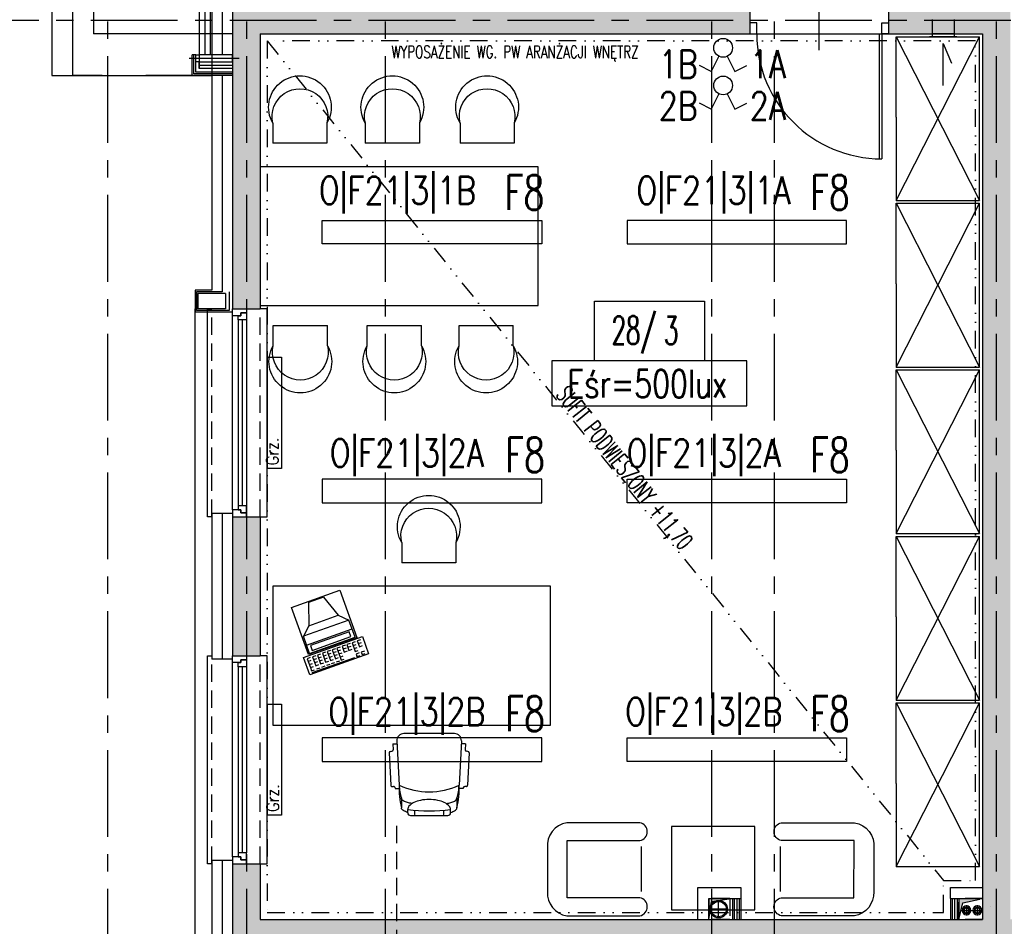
# Model space of a CAD drawing. Extents: x 41755 to 123924, y -112333 to 86187.
# Tile 123 of 256: x 100258 to 100967, y -52448 to -51795. Entities that reach past the tile are written whole.
import ezdxf
from ezdxf.enums import TextEntityAlignment as Align

# ---------------------------------------------------------------- set-up
doc = ezdxf.new("R2010")
doc.units = 0
doc.header["$LTSCALE"] = 50
for name, pattern in [('CENTER', [2, 1.25, -0.25, 0.25, -0.25]), ('CENTER2', [28.575, 19.05, -3.175, 3.175, -3.175]), ('DASHDOT', [1, 0.5, -0.25, 0, -0.25]), ('DASHED', [0.75, 0.5, -0.25]), ('DASHED2', [0.375, 0.25, -0.125]), ('DIVIDE', [31.75, 12.7, -6.35, 0, -6.35, 0, -6.35])]:
    doc.linetypes.add(name, pattern=pattern)
doc.layers.get('0').update_dxf_attribs({"color": 101, "linetype": 'CONTINUOUS'})
for name, color, linetype in [('Drz---drzwi', 5, 'CONTINUOUS'), ('E-90', 6, 'CONTINUOUS'), ('E35', 6, 'CONTINUOUS'), ('Ins-co', 2, 'CONTINUOUS'), ('Ins-kan', 54, 'CONTINUOUS'), ('Ins-went', 141, 'CONTINUOUS'), ('Mco-piony', 10, 'CONTINUOUS'), ('Okn---okna', 5, 'CONTINUOUS'), ('Opis-pom', 6, 'CONTINUOUS'), ('Opis_pom_ramka', 6, 'CONTINUOUS'), ('Os-osie glowne', 1, 'CENTER'), ('Sc-beton', 7, 'CONTINUOUS'), ('Sc-beton-hatch', 86, 'CONTINUOUS'), ('Sc-cegla pustak-hatch', 8, 'CONTINUOUS'), ('Sc-gk', 120, 'CONTINUOUS'), ('Sc-izolacja term-styropian', 151, 'STYROPIAN-KA'), ('Sc-silikat', 61, 'CONTINUOUS'), ('Sc-systemowe', 150, 'CONTINUOUS'), ('Sch-opis', 51, 'CONTINUOUS'), ('Suf-widok', 8, 'CONTINUOUS'), ('W-idok', 8, 'CONTINUOUS'), ('W-idok nad', 5, 'DASHED2'), ('W-otwor-strop', 1, 'CONTINUOUS'), ('Wyp-meble', 155, 'CONTINUOUS')]:
    doc.layers.add(name, color=color, linetype=linetype)
doc.styles.add('KA wymiar', font='romans.shx', dxfattribs={"width": 0.6})
doc.styles.add('ROMANS', font='romans', dxfattribs={"width": 0.85})
doc.linetypes.add('BATTING', pattern='A,0.0001,-0.1,[134,ltypeshp.shx,S=0.1,R=0,X=-0.1,Y=0],-0.2,[134,ltypeshp.shx,S=0.1,R=180,X=0.1,Y=0],-0.1', length=0.4001)
doc.linetypes.add('STYROPIAN-KA', pattern='A,0.0001,-0.1,[135,ltypeshp.shx,S=0.1,R=0,X=-0.1,Y=0],0,[135,ltypeshp.shx,S=0.1,R=180,X=0.1,Y=0],-0.1', length=0.2001)

# ---------------------------------------------------------------- blocks, each defined once
blk = doc.blocks.new('_0630_DRZWI_90')
at = {"ltscale": 7}
for p, q in [((5, 8), (5, 98)), ((6.8, 8), (6.8, 97.98))]:
    blk.add_line(p, q, dxfattribs=at)
at = {"ltscale": 25}
for p, q in [((50, 19.7), (50, -28.9)), ((5, 8), (0, 8)), ((0, 8), (5, 8)), ((0, 0), (0, 8)), ((95, 8), (5, 8)), ((5, 8), (5, 0)), ((95, 8), (95, 0)), ((100, 8), (95, 8)), ((100, 0), (100, 8)), ((5, 0), (0, 0)), ((5, 0), (0, 0)), ((95, 0), (100, 0)), ((95, 0), (100, 0))]:
    blk.add_line(p, q, dxfattribs=at)
at = {"ltscale": 7}
blk.add_arc((5, 8), 90, 0, 90, dxfattribs=at)
blk = doc.blocks.new('_dsjhgfdfg')
for p, q in [((-28, -150), (-28, 0)), ((-28, 0), (-25, 0)), ((15, 0), (10, 0)), ((15, -150), (15, 0)), ((-10, -145), (-10, -5)), ((-6, -8), (-6, -142)), ((-3, -8), (-3, -142)), ((0, -8), (0, -142)), ((-25, -150), (-28, -150)), ((10, -150), (15, -150))]:
    blk.add_line(p, q)
at = {"linetype": 'DASHED2'}
for p, q in [((10, -150), (10, 0)), ((-25, -150), (-25, 0))]:
    blk.add_line(p, q, dxfattribs=at)
for points in [[(-10, -5), (-10, 0), (0, 0), (0, -3), (-4, -3), (-4, -5)], [(-6, -8), (-6, -5), (-4, -5), (-4, -3), (0, -3), (0, -5), (0, -8)], [(-10, -145), (-10, -150), (0, -150), (0, -147), (-4, -147), (-4, -145)], [(-6, -142), (-6, -145), (-4, -145), (-4, -147), (0, -147), (0, -145), (0, -142)]]:
    blk.add_lwpolyline(points, close=True)
blk = doc.blocks.new('_gsfhlidfuh')
at = {"linetype": 'CENTER2', "ltscale": 0.5}
blk.add_line((0, -31.3), (0, 4.8), dxfattribs=at)
at = {"ltscale": 2, "flags": 128}
for points in [[(2.5, -24), (2.5, 0), (-2.5, 0), (-2.5, -24)], [(2.5, -24), (2.5, -26.5), (-2.5, -26.5), (-2.5, -24), (2.5, -24)]]:
    blk.add_lwpolyline(points, dxfattribs=at)
blk = doc.blocks.new('_opis_pom_metka')
at = {"layer": 'Opis_pom_ramka'}
blk.add_lwpolyline([(-33.13, 0), (32.87, 0), (32.87, -36), (-33.13, -36)], close=True, dxfattribs=at)
at = {"style": 'KA wymiar', "width": 0.6}
blk.add_attdef('KO/', text='', height=16.8, dxfattribs=at).set_placement((3.45, -25.87), align=Align.RIGHT)
blk.add_attdef('NR', (3.8, -26.16), '', height=16.8, dxfattribs=at)
blk = doc.blocks.new('sof11_r')
for p, q in [((20.87, 36.93), (20.93, 35.93)), ((45.17, 39.11), (21.82, 37.98)), ((46.23, 38.16), (46.28, 37.16)), ((51.6, 36.44), (47.33, 36.22)), ((51.6, 36.44), (51.76, 33.45)), ((12.61, 30.34), (5.61, 30.34)), ((19.98, 34.88), (19.38, 34.85)), ((19.38, 34.85), (19.53, 31.85)), ((53.8, 33.56), (21.8, 31.85)), ((59.07, -7.89), (59.07, 28.56)), ((0, 23.76), (0, -3.09)), ((2, 25.76), (4.37, 25.76)), ((2, -5.09), (4.37, -5.09)), ((12.61, -9.66), (5.61, -9.66)), ((19.38, -14.18), (19.53, -11.18)), ((19.98, -14.21), (19.38, -14.18)), ((53.8, -12.88), (21.8, -11.18)), ((51.6, -15.77), (51.76, -12.78)), ((20.87, -16.26), (20.93, -15.26)), ((45.17, -18.43), (21.82, -17.31)), ((46.23, -17.49), (46.28, -16.49)), ((51.6, -15.77), (47.33, -15.54))]:
    blk.add_line(p, q)
for points in [[(2.23, 25.76, -0.030204), (2.78, 27.41, -0.097163), (4.32, 29.79, -0.203453), (5.61, 30.34, -0.203453)], [(8.71, 22.55, -0.01879), (8.95, 24.41, -0.054131), (9.78, 27.41, -0.097163), (11.32, 29.79, -0.203453), (12.61, 30.34, -0.203453)], [(4.37, -5.09, 0.184283), (6.75, -4.18, 0.102242), (9.43, -0.57, 0.061197), (10.93, 4.08, 0.047488), (11.52, 10.34, 0.047488), (10.93, 16.59, 0.061197), (9.43, 21.24, 0.102242), (6.75, 24.85, 0.184283), (4.37, 25.76, 0.184283)], [(2.23, -5.09, 0.030204), (2.78, -6.74, 0.097163), (4.32, -9.12, 0.203453), (5.61, -9.66, 0.203453)], [(8.71, -1.88, 0.01879), (8.95, -3.74, 0.054131), (9.78, -6.74, 0.097163), (11.32, -9.12, 0.203453), (12.61, -9.66, 0.203453)]]:
    blk.add_lwpolyline(points, format="xyb")
for centre, radius, start, end in [((19.93, 35.88), 1, 273.04478, 3.04478), ((21.87, 36.99), 1, 93.04478, 183.04478), ((45.23, 38.11), 1, 3.04478, 93.04478), ((47.28, 37.21), 1, 183.04478, 273.04478), ((18.77, -22.91), 54.85, 86.83081, 103.88055), ((21.41, 5.61), 26.24, 89.1562, 109.59965), ((68.33, 10.34), 51.27, 155.1826, 204.8174), ((54.07, 28.56), 5, 0, 93.04478), ((2, 23.76), 2, 90, 180), ((122.88, 10.34), 119.5, 172.58553, 187.41447), ((1.91, 14.05), 6.89, 73.91414, 106.08586), ((1.91, 6.62), 6.89, 253.91414, 286.08586), ((2, -3.09), 2, 180, 270), ((18.77, 43.58), 54.85, 256.11945, 273.16919), ((21.41, 15.06), 26.24, 250.40035, 270.8438), ((54.07, -7.89), 5, 266.95522, 0), ((19.93, -15.21), 1, 356.95522, 86.95522), ((21.87, -16.31), 1, 176.95522, 266.95522), ((45.23, -17.44), 1, 266.95522, 356.95522), ((47.28, -16.54), 1, 86.95522, 176.95522)]:
    blk.add_arc(centre, radius, start, end)
blk = doc.blocks.new('W046')
for p, q in [((0, 20.9), (0, 0)), ((56.2, 20.9), (56.2, 0)), ((0, 0), (56.2, 0))]:
    blk.add_line(p, q)
for centre, radius, start, end in [((28.1, 37.4), 32.6, 329.5569, 210.4431), ((28.1, 27.7), 28.9, 346.3666, 193.6334)]:
    blk.add_arc(centre, radius, start, end)
blk = doc.blocks.new('C003')
for p, q in [((16.69, 49.33), (11.11, 33.43)), ((28.12, 49.33), (16.69, 49.33)), ((28.12, 49.33), (33.7, 33.43)), ((11.11, 33.43), (4.99, 27.58)), ((11.11, 33.43), (33.7, 33.43)), ((33.7, 33.43), (39.82, 27.58)), ((4.99, 14.53), (4.99, 27.58)), ((39.82, 27.58), (4.99, 27.58)), ((39.82, 14.53), (39.82, 27.58)), ((4.99, 20.88), (39.82, 20.88)), ((4.99, 14.53), (39.82, 14.53))]:
    blk.add_line(p, q)
for points in [[(3.93, 13.95), (3.93, 50), (40.89, 50), (40.89, 13.95)], [(7.62, 19.57), (7.62, 15.91), (37.19, 15.91), (37.19, 19.57)], [(0, 13.07), (45, 13.07), (45, 0), (0, 0)]]:
    blk.add_lwpolyline(points, close=True)
for points in [[(4.5, 11.43), (2.12, 11.43), (2.12, 4.66), (4.5, 4.66)], [(2.12, 9.38), (4.52, 9.38)], [(8.69, 11.43), (6.31, 11.43), (6.31, 4.66), (8.69, 4.66)], [(6.31, 9.38), (8.71, 9.38)], [(12.34, 11.43), (9.96, 11.43), (9.96, 4.66), (12.34, 4.66)], [(9.96, 9.38), (12.36, 9.38)], [(16.17, 11.43), (13.8, 11.43), (13.8, 4.66), (16.17, 4.66)], [(13.8, 9.38), (16.2, 9.38)], [(19.83, 11.43), (17.45, 11.43), (17.45, 4.66), (19.83, 4.66)], [(17.45, 9.38), (19.85, 9.38)], [(23.66, 11.43), (21.28, 11.43), (21.28, 4.66), (23.66, 4.66)], [(21.28, 9.38), (23.68, 9.38)], [(27.22, 11.43), (24.84, 11.43), (24.84, 4.66), (27.22, 4.66)], [(24.84, 9.38), (27.24, 9.38)], [(31.32, 11.43), (28.94, 11.43), (28.94, 7.04), (31.32, 7.04)], [(28.94, 9.38), (31.34, 9.38)], [(34.89, 11.43), (32.51, 11.43), (32.51, 7.04), (34.89, 7.04)], [(32.51, 9.38), (34.91, 9.38)], [(38.81, 11.43), (36.43, 11.43), (36.43, 4.66), (38.81, 4.66)], [(36.43, 9.38), (38.83, 9.38)], [(42.82, 11.43), (40.44, 11.43), (40.44, 7.04), (42.82, 7.04)], [(40.44, 9.38), (42.84, 9.38)], [(2.12, 7.06), (4.52, 7.06)], [(2.12, 4.66), (2.12, 2.24), (4.52, 2.24)], [(2.13, 0.81), (34.83, 0.81)], [(6.31, 7.06), (8.71, 7.06)], [(6.32, 2.23), (8.81, 2.23)], [(9.96, 7.06), (12.36, 7.06)], [(10.06, 2.23), (12.55, 2.23)], [(13.8, 7.06), (16.2, 7.06)], [(13.89, 2.23), (16.39, 2.23)], [(17.45, 7.06), (19.85, 7.06)], [(17.54, 2.23), (20.04, 2.23)], [(21.28, 7.06), (23.68, 7.06)], [(21.38, 2.23), (23.87, 2.23)], [(24.84, 7.06), (27.24, 7.06)], [(24.84, 4.66), (24.84, 2.24), (27.24, 2.24)], [(38.86, 2.87), (36.39, 2.87), (36.39, 0.97), (38.86, 0.97)], [(36.43, 7.06), (38.83, 7.06)], [(42.85, 2.84), (40.44, 2.84), (40.44, 0.97), (42.81, 0.97)]]:
    blk.add_lwpolyline(points)
blk = doc.blocks.new('sza016_r')
for p, q in [((60, 60), (0, 60)), ((0, 60), (118, 0)), ((118, 60), (0, 0)), ((0, 60), (0, 0)), ((60, 60), (118, 60)), ((118, 60), (118, 0)), ((0, 0), (118, 0))]:
    blk.add_line(p, q)
blk = doc.blocks.new('A$C59F8734F')
at = {"layer": 'Wyp-meble'}
for points in [[(850, 3987.3), (850, 4087.3), (650, 4087.3), (650, 3987.3)], [(659, 3785), (659, 3685), (859, 3685), (859, 3785)], [(946.01, 3551.96), (1006.01, 3551.96), (1006.01, 3611.96), (946.01, 3611.96)]]:
    blk.add_lwpolyline(points, close=True, dxfattribs=at)
at = {"layer": 'Wyp-meble', "elevation": -2}
for points in [[(870.96, 3601.76), (923.4, 3601.76, 0.814277), (923.4, 3614.61), (870.74, 3614.61, 0.403655), (856.82, 3596.54), (856.82, 3564.96, 0.380123), (870.74, 3547.54), (923.4, 3547.54, 0.804356), (923.4, 3560.61), (871.06, 3560.61)], [(1077.62, 3601.76), (1025.18, 3601.76, -0.814277), (1025.18, 3614.61), (1077.84, 3614.61, -0.403655), (1091.77, 3596.54), (1091.77, 3564.96, -0.380123), (1077.84, 3547.54), (1025.18, 3547.54, -0.804356), (1025.18, 3560.61), (1077.53, 3560.61)]]:
    blk.add_lwpolyline(points, format="xyb", close=True, dxfattribs=at)
for points in [[(924.29, 3597.57), (924.29, 3565.06)], [(1024.29, 3597.57), (1024.29, 3565.06)]]:
    blk.add_lwpolyline(points, dxfattribs=at)
at = {"layer": 'Wyp-meble'}
for name, p, rotation in [('sza016_r', (1168, 4063), 90), ('sza016_r', (1168, 3943), 90), ('sza016_r', (1168, 3822.99), 90), ('sza016_r', (1168, 3702.99), 90), ('C003', (685.61, 3721.31), 19.59705576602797), ('sza016_r', (1168, 3582.99), 90), ('sof11_r', (781.93, 3619.84), 90)]:
    blk.add_blockref(name, p, dxfattribs=dict(at, rotation=rotation))
at = {"layer": 'Wyp-meble', "xscale": -0.6929999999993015, "yscale": 0.6929999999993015, "zscale": 0.6930000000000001}
for p in [(698.03, 4104.33), (764.59, 4104.33), (832.8, 4104.33), (790.78, 3802.02)]:
    blk.add_blockref('W046', p, dxfattribs=at)
at = {"layer": 'Wyp-meble', "xscale": -0.6929999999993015, "yscale": 0.6929999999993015, "zscale": 0.6930000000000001, "rotation": 180}
for p in [(659.38, 3972.82), (727.07, 3972.82), (793.14, 3972.82)]:
    blk.add_blockref('W046', p, dxfattribs=at)

msp = doc.modelspace()

# ---------------------------------------------------------------- hatches: boundary and pattern name
at = {"layer": 'Sc-beton-hatch'}
h = msp.add_hatch(dxfattribs=at)
h.set_pattern_fill('ANSI33', color=256, style=0)
h.set_pattern_definition([(45, (48983.4185, 565.478), (-4.49012806, 4.49012806), []), (45, (48987.9087, 565.478), (-4.49012806, 4.49012806), [3.175, -1.5875])])
h.paths.add_polyline_path([(100470.966, -51043.233), (100410.966, -51043.233), (100410.966, -51103.233), (100430.966, -51103.233), (100430.966, -51063.233), (100470.966, -51063.233)])
h.paths.add_polyline_path([(100805.966, -51043.233), (100705.966, -51043.233), (100705.966, -51063.233), (100745.966, -51063.233), (100745.966, -51625.233), (100765.966, -51625.233), (100765.966, -51473.233), (101152.966, -51473.233), (101152.966, -51453.233), (100765.966, -51453.233), (100765.966, -51063.233), (100805.966, -51063.233)])
h.paths.add_polyline_path([(100430.966, -51374.233), (100410.966, -51374.233), (100410.966, -51474.233), (100430.966, -51474.233)])
h.paths.add_polyline_path([(101330.966, -51043.233), (101251.966, -51043.233), (101251.966, -51063.233), (101330.966, -51063.233)])
h.paths.add_polyline_path([(101770.966, -51043.233), (101670.966, -51043.233), (101670.966, -51063.233), (101710.966, -51063.233), (101710.966, -51262.233), (101730.966, -51262.233), (101730.966, -51063.233), (101770.966, -51063.233)])
h.paths.add_polyline_path([(101790.966, -51453.233), (101730.966, -51453.233), (101730.966, -51362.233), (101710.966, -51362.233), (101710.966, -51453.233), (101582.904, -51453.233), (101582.904, -51473.233), (101790.966, -51473.233)])
h.paths.add_polyline_path([(101482.904, -51453.233), (101252.966, -51453.233), (101252.966, -51473.233), (101482.904, -51473.233)])
h.paths.add_polyline_path([(101730.966, -51785.233), (101695.966, -51785.233), (101695.966, -51820.233), (101730.966, -51820.233)])
h.paths.add_polyline_path([(102400.966, -50943.233), (102380.966, -50943.233), (102380.966, -51043.233), (102330.966, -51043.233), (102330.966, -51063.233), (102380.966, -51063.233), (102380.966, -51453.233), (101890.966, -51453.233), (101890.966, -51473.233), (102380.966, -51473.233), (102380.966, -51873.233), (102400.966, -51873.233)])
h.paths.add_polyline_path([(102422.966, -50943.233), (102402.966, -50943.233), (102402.966, -51713.233), (102422.966, -51713.233)])
h.paths.add_polyline_path([(102400.966, -52143.233), (102380.966, -52143.233), (102380.966, -52213.233), (102400.966, -52213.233)])
h.paths.add_polyline_path([(102400.966, -52293.233), (102380.966, -52293.233), (102380.966, -52443.233), (101950.966, -52443.233), (101950.966, -52463.233), (102380.966, -52463.233), (102380.966, -52503.233), (102400.966, -52503.233)])
h.paths.add_polyline_path([(102400.966, -52603.233), (102380.966, -52603.233), (102380.966, -52643.233), (102400.966, -52643.233)])
h.paths.add_polyline_path([(102400.966, -52743.233), (102380.966, -52743.233), (102380.966, -53008.233), (102400.966, -53008.233)])
h.paths.add_polyline_path([(101730.966, -52443.233), (101710.966, -52443.233), (101710.966, -52463.233), (101710.966, -52758.233), (101690.966, -52758.233), (101690.966, -52778.233), (101730.966, -52778.233)])
h.paths.add_polyline_path([(101710.966, -52443.233), (101690.966, -52443.233), (101690.966, -52463.233), (101710.966, -52463.233)], flags=16)
h.paths.add_polyline_path([(101556.966, -52758.233), (101503.966, -52758.233), (101503.966, -52463.233), (101488.966, -52463.233), (101488.966, -52758.233), (101468.966, -52758.233), (101468.966, -52778.233), (101556.966, -52778.233)])
h.paths.add_polyline_path([(101556.966, -52443.233), (101468.966, -52443.233), (101468.966, -52463.233), (101556.966, -52463.233)])
h.paths.add_polyline_path([(101334.966, -52443.233), (101281.966, -52443.233), (101281.966, -52463.233), (101334.966, -52463.233)], flags=17)
h.paths.add_polyline_path([(101281.966, -52443.233), (100970.966, -52443.233), (100970.966, -51785.233), (100883.466, -51785.233), (100883.466, -51805.233), (100950.966, -51805.233), (100950.966, -52443.233), (100430.966, -52443.233), (100430.966, -52403.233), (100410.966, -52403.233), (100410.966, -52503.233), (100430.966, -52503.233), (100430.966, -52463.233), (100950.966, -52463.233), (100950.966, -52973.233), (100970.966, -52973.233), (100970.966, -52463.233), (101261.966, -52463.233), (101261.966, -52778.233), (101281.966, -52778.233), (101334.966, -52778.233), (101334.966, -52758.233), (101281.966, -52758.233)])
h.paths.add_polyline_path([(100783.466, -51785.233), (100765.966, -51785.233), (100765.966, -51780.233), (100745.966, -51780.233), (100745.966, -51785.233), (100430.966, -51785.233), (100430.966, -51765.233), (100410.966, -51765.233), (100410.966, -52003.233), (100430.966, -52003.233), (100430.966, -51805.233), (100783.466, -51805.233)])
h.paths.add_polyline_path([(100430.966, -52153.233), (100410.966, -52153.233), (100410.966, -52253.233), (100430.966, -52253.233)])
h.paths.add_polyline_path([(100430.966, -52653.233), (100410.966, -52653.233), (100410.966, -52850.233), (100430.966, -52850.233)], flags=17)
h.paths.add_polyline_path([(100430.966, -52940.233), (100410.966, -52940.233), (100410.966, -52983.233), (100430.966, -52983.233)])
h.paths.add_polyline_path([(101007.966, -53193.233), (100430.966, -53193.233), (100430.966, -53133.233), (100410.966, -53133.233), (100410.966, -53213.233), (101007.966, -53213.233)])
h.paths.add_polyline_path([(101770.966, -53193.233), (101157.966, -53193.233), (101157.966, -53213.233), (101710.966, -53213.233), (101710.966, -53445.233), (101730.966, -53445.233), (101730.966, -53213.233), (101770.966, -53213.233)])
h.paths.add_polyline_path([(102008.966, -53193.233), (101905.966, -53193.233), (101905.966, -53213.233), (102008.966, -53213.233)])
h.paths.add_polyline_path([(102227.966, -53193.233), (102133.966, -53193.233), (102133.966, -53213.233), (102227.966, -53213.233)])
h.paths.add_polyline_path([(102400.966, -53158.233), (102380.966, -53158.233), (102380.966, -53193.233), (102332.966, -53193.233), (102332.966, -53213.233), (102380.966, -53213.233), (102380.966, -53818.233), (102400.966, -53818.233)])
h.paths.add_polyline_path([(101730.966, -53545.233), (101710.966, -53545.233), (101710.966, -53740.233), (101730.966, -53740.233)])
h.paths.add_polyline_path([(101730.966, -53840.233), (101710.966, -53840.233), (101710.966, -53943.233), (101297.571, -53943.233, -0.1551034), (101300.811, -53953.425, -0.1483474), (101297.835, -53963.233), (101710.966, -53963.233), (101710.966, -54023.233), (101730.966, -54023.233)])
h.paths.add_polyline_path([(101297.571, -53943.233), (101295.705, -53943.233), (101295.705, -53963.233), (101297.835, -53963.233, 0.1483474), (101300.811, -53953.425, 0.1551034)])
h.paths.add_polyline_path([(101270.705, -53943.233), (101268.745, -53943.233, 0.1551034), (101265.506, -53953.425, 0.1483474), (101268.481, -53963.233), (101270.705, -53963.233)])
h.paths.add_polyline_path([(101268.745, -53943.233), (101201.966, -53943.233), (101201.966, -53963.233), (101268.481, -53963.233, -0.1483474), (101265.506, -53953.425, -0.1551034)])
h.paths.add_polyline_path([(100980.966, -53943.233), (100970.966, -53943.233), (100930.966, -53943.233), (100930.966, -53968.233), (100970.966, -53968.233), (100980.966, -53968.233)])
h.paths.add_polyline_path([(100490.966, -53943.233), (100410.966, -53943.233), (100410.966, -53963.233), (100490.966, -53963.233)])
h.paths.add_polyline_path([(100530.966, -54448.233), (100510.966, -54448.233), (100510.966, -54481.233), (100530.966, -54481.233)])
h.paths.add_polyline_path([(101773.966, -54593.233), (101730.966, -54593.233), (101730.966, -54503.233), (101710.966, -54503.233), (101710.966, -54593.233), (100530.966, -54593.233), (100530.966, -54578.233), (100510.966, -54578.233), (100510.966, -54593.233), (100270.966, -54593.233), (100270.966, -54618.233), (101773.966, -54618.233)])
h.paths.add_polyline_path([(100220.966, -54593.233), (100170.966, -54593.233), (100170.966, -54618.233), (100220.966, -54618.233)])
h.paths.add_polyline_path([(100120.966, -54593.233), (100070.966, -54593.233), (100070.966, -54618.233), (100120.966, -54618.233)])
h.paths.add_polyline_path([(100020.966, -54593.233), (99970.966, -54593.233), (99970.966, -54618.233), (100020.966, -54618.233)])
h.paths.add_polyline_path([(99920.966, -54593.233), (99880.966, -54593.233), (99880.966, -55500.233), (99980.966, -55500.233), (99980.966, -55515.233), (100000.966, -55515.233), (100000.966, -55480.233), (99900.966, -55480.233), (99900.966, -54618.233), (99920.966, -54618.233)])
h.paths.add_polyline_path([(100585.966, -55633.233), (100000.966, -55633.233), (100000.966, -55615.233), (99980.966, -55615.233), (99980.966, -55633.233), (99780.966, -55633.233), (99780.966, -55988.233), (100510.966, -55988.233), (100510.966, -56028.233), (100530.966, -56028.233), (100530.966, -55988.233), (100582.966, -55988.233), (100582.966, -55968.233), (100530.966, -55968.233), (100530.966, -55813.233), (100510.966, -55813.233), (100510.966, -55968.233), (99800.966, -55968.233), (99800.966, -55653.233), (100510.966, -55653.233), (100510.966, -55663.233), (100530.966, -55663.233), (100530.966, -55653.233), (100585.966, -55653.233)])
h.paths.add_polyline_path([(101310.966, -55968.233), (100810.966, -55968.233), (100810.966, -55880.233), (100790.966, -55880.233), (100790.966, -55968.233), (100737.966, -55968.233), (100737.966, -55988.233), (100790.966, -55988.233), (100790.966, -56028.233), (100810.966, -56028.233), (100810.966, -55988.233), (101310.966, -55988.233)])
h.paths.add_polyline_path([(101490.966, -55633.233), (100735.966, -55633.233), (100735.966, -55653.233), (101490.966, -55653.233)])
h.paths.add_polyline_path([(101777.966, -55968.233), (101730.966, -55968.233), (101730.966, -55853.733), (101710.966, -55853.733), (101710.966, -55968.233), (101590.966, -55968.233), (101590.966, -55988.233), (101777.966, -55988.233)])
h.paths.add_polyline_path([(101802.966, -55963.233), (101777.966, -55963.233), (101777.966, -55988.233), (101802.966, -55988.233)])
h.paths.add_polyline_path([(101730.966, -55128.233), (101710.966, -55128.233), (101710.966, -55723.733), (101730.966, -55723.733)])
h.paths.add_polyline_path([(101953.466, -55963.233), (101928.466, -55963.233), (101928.466, -55988.233), (101953.466, -55988.233)])
h.paths.add_polyline_path([(102103.466, -55963.233), (102078.466, -55963.233), (102078.466, -55988.233), (102103.466, -55988.233)])
h.paths.add_polyline_path([(102253.466, -55963.233), (102228.466, -55963.233), (102228.466, -55988.233), (102253.466, -55988.233)])
h.paths.add_polyline_path([(102365.966, -55968.233), (102320.966, -55968.233), (102320.966, -55988.233), (102365.966, -55988.233)])
h.paths.add_polyline_path([(102400.966, -55953.233), (102365.966, -55953.233), (102365.966, -55988.233), (102400.966, -55988.233)])
h.paths.add_polyline_path([(102400.966, -55891.233), (102380.966, -55891.233), (102380.966, -55953.233), (102400.966, -55953.233)])
h.paths.add_polyline_path([(102400.966, -55815.733), (102375.966, -55815.733), (102375.966, -55840.733), (102400.966, -55840.733)])
h.paths.add_polyline_path([(102400.966, -55665.733), (102375.966, -55665.733), (102375.966, -55690.733), (102400.966, -55690.733)])
h.paths.add_polyline_path([(102400.966, -55515.733), (102375.966, -55515.733), (102375.966, -55540.733), (102400.966, -55540.733)])
h.paths.add_polyline_path([(102400.966, -55365.733), (102375.966, -55365.733), (102375.966, -55390.733), (102400.966, -55390.733)])
h.paths.add_polyline_path([(102400.966, -55240.733), (102380.966, -55240.733), (102380.966, -55260.733), (102400.966, -55260.733)])
h.paths.add_polyline_path([(102400.966, -55215.733), (102375.966, -55215.733), (102375.966, -55240.733), (102400.966, -55240.733)])
h.paths.add_polyline_path([(102400.966, -55033.233), (102380.966, -55033.233), (102380.966, -55215.733), (102400.966, -55215.733)])
h.paths.add_polyline_path([(102400.966, -54833.233), (102365.966, -54833.233), (102365.966, -54798.233), (102345.966, -54798.233), (102345.966, -54853.233), (102380.966, -54853.233), (102380.966, -54883.233), (102400.966, -54883.233)])
h.paths.add_polyline_path([(102365.966, -54537.733), (102345.966, -54537.733), (102345.966, -54593.233), (101908.966, -54593.233), (101908.966, -54618.233), (102345.966, -54618.233), (102345.966, -54648.233), (102365.966, -54648.233), (102365.966, -54618.233)])
h.paths.add_polyline_path([(101730.966, -54128.233), (101710.966, -54128.233), (101710.966, -54353.233), (101730.966, -54353.233)])
h.paths.add_polyline_path([(102365.966, -54131.233), (102400.966, -54131.233), (102400.966, -54088.233), (102380.966, -54088.233), (102380.966, -54111.233), (102345.966, -54111.233), (102345.966, -54417.733), (102365.966, -54417.733)])
h.paths.add_polyline_path([(102400.966, -53918.233), (102380.966, -53918.233), (102380.966, -53988.233), (102400.966, -53988.233)])
at = {"layer": 'Sc-cegla pustak-hatch'}
h = msp.add_hatch(dxfattribs=at)
h.set_pattern_fill('ANSI32', color=256, scale=0.5, angle=90, style=0)
h.set_pattern_definition([(135, (48983.4185, 565.478), (-3.36759605, -3.36759605), []), (135, (48983.4185, 567.723), (-3.36759605, -3.36759605), [])])
h.paths.add_polyline_path([(100430.966, -51745.233), (100410.966, -51745.233), (100410.966, -51765.233), (100430.966, -51765.233)])
h.paths.add_polyline_path([(101330.966, -51063.233), (101312.966, -51063.233), (101312.966, -51262.233), (101330.966, -51262.233)])
h.paths.add_polyline_path([(101455.966, -51382.233), (101330.966, -51382.233), (101330.966, -51362.233), (101312.966, -51362.233), (101312.966, -51453.233), (101330.966, -51453.233), (101330.966, -51400.233), (101437.966, -51400.233), (101437.966, -51453.233), (101455.966, -51453.233)])
h.paths.add_polyline_path([(102049.966, -51473.233), (102031.966, -51473.233), (102031.966, -51525.233), (101968.966, -51525.233), (101968.966, -51473.233), (101950.966, -51473.233), (101950.966, -51548.233), (101968.966, -51548.233), (101968.966, -51543.233), (102049.966, -51543.233)])
h.paths.add_polyline_path([(101968.966, -51648.233), (101950.966, -51648.233), (101950.966, -52323.233), (101968.966, -52323.233), (101968.966, -52193.233), (102380.966, -52193.233), (102380.966, -52175.233), (101968.966, -52175.233)])
h.paths.add_polyline_path([(101968.966, -52463.233), (101950.966, -52463.233), (101950.966, -52543.233), (101968.966, -52543.233)])
h.paths.add_polyline_path([(101968.966, -52423.233), (101950.966, -52423.233), (101950.966, -52443.233), (101968.966, -52443.233)])
h.paths.add_polyline_path([(101968.966, -52643.233), (101950.966, -52643.233), (101950.966, -52973.233), (101968.966, -52973.233), (101968.966, -52946.233), (102050.966, -52946.233), (102050.966, -52954.233), (102042.966, -52954.233), (102042.966, -52973.233), (102380.966, -52973.233), (102380.966, -52955.233), (102060.966, -52955.233), (102060.966, -52928.233), (101968.966, -52928.233)])
h.paths.add_polyline_path([(101279.966, -52945.233), (101261.966, -52945.233), (101261.966, -52955.233), (101078.966, -52955.233), (101078.966, -52687.233), (101060.966, -52687.233), (101060.966, -52955.233), (100970.966, -52955.233), (100970.966, -52973.233), (101261.966, -52973.233), (101261.966, -53015.733), (101279.966, -53015.733)])
h.paths.add_polyline_path([(101279.966, -52778.233), (101261.966, -52778.233), (101261.966, -52845.233), (101279.966, -52845.233)])
h.paths.add_polyline_path([(100950.966, -52955.233), (100925.966, -52955.233), (100925.966, -52973.233), (100950.966, -52973.233)])
h.paths.add_polyline_path([(100825.966, -52955.233), (100430.966, -52955.233), (100430.966, -52973.233), (100825.966, -52973.233)])
h.paths.add_polyline_path([(100428.966, -53213.233), (100410.966, -53213.233), (100410.966, -53333.233), (100428.966, -53333.233)])
h.paths.add_polyline_path([(100428.966, -53483.233), (100410.966, -53483.233), (100410.966, -53548.233), (100428.966, -53548.233)])
h.paths.add_polyline_path([(100428.966, -53698.233), (100410.966, -53698.233), (100410.966, -53763.233), (100428.966, -53763.233)])
h.paths.add_polyline_path([(100428.966, -53913.233), (100410.966, -53913.233), (100410.966, -53943.233), (100428.966, -53943.233)])
h.paths.add_polyline_path([(100428.966, -53963.233), (100410.966, -53963.233), (100410.966, -53978.233), (100428.966, -53978.233)])
h.paths.add_polyline_path([(100428.966, -54128.233), (100410.966, -54128.233), (100410.966, -54193.233), (100428.966, -54193.233)])
h.paths.add_polyline_path([(100428.966, -54343.233), (100410.966, -54343.233), (100410.966, -54466.233), (100510.966, -54466.233), (100510.966, -54448.233), (100428.966, -54448.233)])
h.paths.add_polyline_path([(101335.966, -54321.233), (101279.966, -54321.233), (101279.966, -53970.786, -0.2026768), (101268.481, -53963.233), (101261.966, -53963.233), (101261.966, -54339.233), (101335.966, -54339.233)])
h.paths.add_polyline_path([(101710.966, -54321.233), (101510.966, -54321.233), (101510.966, -53963.233), (101492.966, -53963.233), (101492.966, -54321.233), (101435.966, -54321.233), (101435.966, -54339.233), (101710.966, -54339.233)])
h.paths.add_polyline_path([(101710.966, -53645.233), (101352.966, -53645.233), (101352.966, -53562.233), (101279.966, -53562.233), (101279.966, -53213.233), (101261.966, -53213.233), (101261.966, -53943.233), (101268.745, -53943.233, -0.1958107), (101279.966, -53936.063), (101279.966, -53580.233), (101334.966, -53580.233), (101334.966, -53943.233), (101352.966, -53943.233), (101352.966, -53663.233), (101710.966, -53663.233)])
h.paths.add_polyline_path([(101279.966, -53936.063, 0.1514484), (101270.705, -53940.913), (101279.966, -53940.913)], flags=17)
h.paths.add_polyline_path([(101279.966, -53940.913), (101270.705, -53940.913), (101270.705, -53943.233), (101279.966, -53943.233)], flags=17)
h.paths.add_polyline_path([(101490.966, -54618.233), (101472.966, -54618.233), (101472.966, -54648.233), (101490.966, -54648.233)])
h.paths.add_polyline_path([(101490.966, -54798.233), (101472.966, -54798.233), (101472.966, -55633.233), (101490.966, -55633.233)])
h.paths.add_polyline_path([(101773.966, -55128.233), (101730.966, -55128.233), (101730.966, -55146.233), (101773.966, -55146.233)])
h.paths.add_polyline_path([(102180.966, -55128.233), (101968.966, -55128.233), (101950.966, -55128.233), (101923.966, -55128.233), (101923.966, -55146.233), (102180.966, -55146.233)])
h.paths.add_polyline_path([(101968.966, -54853.233), (102190.966, -54853.233), (102190.966, -54835.233), (101950.966, -54835.233), (101950.966, -55128.233), (101968.966, -55128.233)])
h.paths.add_polyline_path([(102345.966, -54835.233), (102290.966, -54835.233), (102290.966, -54853.233), (102345.966, -54853.233)])
h.paths.add_polyline_path([(101968.966, -54453.233), (101950.966, -54453.233), (101950.966, -54593.233), (101968.966, -54593.233)])
h.paths.add_polyline_path([(101968.966, -54129.233), (102345.966, -54129.233), (102345.966, -54111.233), (101968.966, -54111.233), (101968.966, -53840.233), (101950.966, -53840.233), (101950.966, -54353.233), (101968.966, -54353.233)])
h.paths.add_polyline_path([(102380.966, -53645.233), (101995.966, -53645.233), (101995.966, -53553.233), (101968.966, -53553.233), (101968.966, -53531.233), (101950.966, -53531.233), (101950.966, -53571.233), (101977.966, -53571.233), (101977.966, -53645.233), (101950.966, -53645.233), (101950.966, -53740.233), (101968.966, -53740.233), (101968.966, -53663.233), (102380.966, -53663.233)])
h.paths.add_polyline_path([(101968.966, -53213.233), (101950.966, -53213.233), (101950.966, -53441.233), (101968.966, -53441.233)])
h.paths.add_polyline_path([(101279.966, -53150.733), (101261.966, -53150.733), (101261.966, -53193.233), (101279.966, -53193.233)])
at = {"layer": 'W-otwor-strop', "linetype": 'DASHDOT', "ltscale": 0.5}
for points in [[(100769.029, -52428.233), (100754.029, -52428.233), (100754.029, -52443.233), (100756.029, -52430.233)], [(100950.966, -52428.233), (100933.966, -52428.233), (100933.966, -52443.233), (100936.966, -52431.233)]]:
    msp.add_hatch(color=256, dxfattribs=at).paths.add_polyline_path(points)

# ---------------------------------------------------------------- linework, layer by layer
at = {"layer": 'E35'}
for p, q in [((100761.238, -51821.266), (100755.713, -51832.302)), ((100767.283, -51821.266), (100772.809, -51832.302)), ((100755.713, -51832.302), (100747.177, -51828.028)), ((100772.809, -51832.302), (100781.344, -51828.028)), ((100761.238, -51848.36), (100755.713, -51859.395)), ((100767.283, -51848.36), (100772.809, -51859.395)), ((100755.713, -51859.395), (100747.177, -51855.121)), ((100772.809, -51859.395), (100781.344, -51855.121))]:
    msp.add_line(p, q, dxfattribs=at)
for points in [[(100633.643, -51956.55), (100475.643, -51956.55), (100475.643, -51939.55), (100633.643, -51939.55)], [(100695.216, -51956.55), (100853.216, -51956.55), (100853.216, -51939.55), (100695.216, -51939.55)], [(100633.643, -52126.01), (100475.643, -52126.01), (100475.643, -52143.01), (100633.643, -52143.01)], [(100695.216, -52126.01), (100853.216, -52126.01), (100853.216, -52143.01), (100695.216, -52143.01)], [(100633.643, -52312.47), (100475.643, -52312.47), (100475.643, -52329.47), (100633.643, -52329.47)], [(100695.216, -52312.47), (100853.216, -52312.47), (100853.216, -52329.47), (100695.216, -52329.47)]]:
    msp.add_lwpolyline(points, close=True, dxfattribs=at)
at = {"layer": 'E35', "linetype": 'Continuous', "ltscale": 0.3}
msp.add_lwpolyline([(100640.969, -52073.147), (100781.302, -52073.147), (100781.302, -52040.869), (100640.969, -52040.869)], close=True, dxfattribs=at)
at = {"layer": 'E35'}
for centre in [(100764.261, -51815.231), (100764.261, -51842.324)]:
    msp.add_circle(centre, 6.75, dxfattribs=at)
at = {"layer": 'Ins-co', "linetype": 'DASHED', "ltscale": 0.5}
msp.add_line((100528.966, -52375.808), (100528.966, -52519.913), dxfattribs=at)
at = {"layer": 'Ins-co'}
for p, q in [((100935.688, -52436.728, 0), (100943.318, -52436.728, 0)), ((100939.503, -52432.913, 0), (100939.503, -52440.543, 0)), ((100943.487, -52436.728, 0), (100951.117, -52436.728, 0)), ((100947.302, -52432.913, 0), (100947.302, -52440.543, 0))]:
    msp.add_line(p, q, dxfattribs=at)
for points in [[(100436.22, -52038.233), (100446.22, -52038.233), (100446.22, -52118.233), (100436.22, -52118.233)], [(100436.22, -52288.233), (100446.22, -52288.233), (100446.22, -52368.233), (100436.22, -52368.233)]]:
    msp.add_lwpolyline(points, close=True, dxfattribs=at)
at = {"layer": 'Ins-co', "extrusion": (-9.56682e-14, -1.11852e-20, -1)}
for centre, major_axis, start_param, end_param in [((100939.503, -52436.728, 0), (-2.242, 2.242), 0.785421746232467, 7.068607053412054), ((100939.503, -52436.728, 0), (1.584, 1.584), -0.7853746, 5.4978107), ((100939.503, -52436.728, 0), (1.287, 1.287), -0.7853746, 5.4978107), ((100947.302, -52436.728, 0), (-2.242, 2.242), 0.785421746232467, 7.068607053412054), ((100947.302, -52436.728, 0), (1.584, 1.584), -0.7853746, 5.4978107), ((100947.302, -52436.728, 0), (1.287, 1.287), -0.7853746, 5.4978107)]:
    msp.add_ellipse(centre, major_axis=major_axis, ratio=1, start_param=start_param, end_param=end_param, dxfattribs=at)
at = {"layer": 'Ins-kan', "linetype": 'Continuous', "ltscale": 0.3}
for p, q in [((100761.034, -52442.139), (100761.034, -52429.539)), ((100767.334, -52435.839), (100754.734, -52435.839))]:
    msp.add_line(p, q, dxfattribs=at)
for radius in [6.3, 5.5]:
    msp.add_circle((100761.034, -52435.839), radius, dxfattribs=at)
at = {"layer": 'Ins-went', "linetype": 'DASHED', "ltscale": 2}
for p, q in [((100914.703, -51569.711), (100914.703, -51805.211)), ((100930.703, -51569.711), (100930.703, -51805.211)), ((100932.453, -51807.211), (100912.953, -51807.211)), ((100914.703, -51805.211), (100930.703, -51805.211)), ((100914.703, -51805.211), (100914.703, -51807.211)), ((100930.703, -51805.211), (100914.703, -51805.211)), ((100930.703, -51805.211), (100930.703, -51807.211))]:
    msp.add_line(p, q, dxfattribs=at)
msp.add_lwpolyline([(100922.703, -51842.449), (100922.703, -51812.211), (100928.726, -51826.225)], dxfattribs=at)
at = {"layer": 'Mco-piony', "linetype": 'DASHED', "ltscale": 0.5}
msp.add_line((100956.531, -52434.027, 0), (100956.531, -52434.027, 0), dxfattribs=at)
at = {"layer": 'Os-osie glowne'}
for points in [[(100320.966, -50521.233), (100320.966, -56498.233)], [(100420.966, -50521.233), (100420.966, -56498.233)], [(100520.966, -50521.233), (100520.966, -56568.233)], [(100755.966, -50521.233), (100755.966, -56568.233)], [(100800.966, -50521.233), (100800.966, -56498.233)], [(100960.966, -50521.233), (100960.966, -56498.233)], [(99508.966, -51795.233), (111775.966, -51795.233)]]:
    msp.add_lwpolyline(points, dxfattribs=at)
at = {"layer": 'Sc-beton'}
for points in [[(100410.966, -51765.233), (100410.966, -52003.233)], [(100783.466, -51785.233), (100783.466, -51805.233)], [(100883.466, -51785.233), (100883.466, -51805.233)], [(100430.966, -51805.233), (100430.966, -52003.233)], [(100430.966, -51805.233), (100783.466, -51805.233)], [(100883.466, -51805.233), (100950.966, -51805.233)], [(100950.966, -51805.233), (100950.966, -52443.233)], [(100410.966, -52003.233), (100430.966, -52003.233)], [(100410.966, -52153.233), (100430.966, -52153.233)], [(100410.966, -52153.233), (100410.966, -52253.233)], [(100430.966, -52153.233), (100430.966, -52253.233)], [(100410.966, -52253.233), (100430.966, -52253.233)], [(100410.966, -52403.233), (100410.966, -52503.233)], [(100410.966, -52403.233), (100430.966, -52403.233)], [(100430.966, -52403.233), (100430.966, -52443.233)], [(100430.966, -52443.233), (100950.966, -52443.233)]]:
    msp.add_lwpolyline(points, dxfattribs=at)
at = {"layer": 'Sc-gk'}
for p, q in [((100927.966, -52428.233), (100927.966, -52443.233)), ((100929.166, -52428.233), (100929.166, -52443.233)), ((100932.766, -52428.233), (100932.766, -52443.233)), ((100933.966, -52428.233), (100933.966, -52443.233))]:
    msp.add_line(p, q, dxfattribs=at)
at = {"layer": 'Sc-gk', "linetype": 'BATTING', "ltscale": 0.09}
msp.add_line((100930.966, -52428.233), (100930.966, -52443.233), dxfattribs=at)
at = {"layer": 'Sc-gk'}
for points in [[(100771.029, -52428.233), (100771.029, -52443.233)], [(100772.229, -52428.233), (100772.229, -52443.233)], [(100775.829, -52428.233), (100775.829, -52443.233)], [(100777.029, -52428.233), (100777.029, -52443.233)]]:
    msp.add_lwpolyline(points, dxfattribs=at)
at = {"layer": 'Sc-gk', "linetype": 'BATTING', "ltscale": 0.09}
msp.add_lwpolyline([(100774.029, -52428.233), (100774.029, -52443.233)], dxfattribs=at)
at = {"layer": 'Sc-izolacja term-styropian', "linetype": 'ByBlock'}
for points in [[(100395.966, -51750.233), (100395.966, -51989.733)], [(100384.466, -51820.233), (100381.966, -51820.233)], [(100381.966, -51835.233), (100381.966, -51820.233)], [(100410.966, -51835.233), (100381.966, -51835.233)], [(100383.966, -51989.733), (100383.966, -52005.733)], [(100395.966, -51989.733), (100383.966, -51989.733)], [(100385.966, -51992.233), (100385.966, -52003.233)], [(100405.966, -51992.233), (100385.966, -51992.233)], [(100405.966, -51992.233), (100405.966, -52003.233)], [(100410.966, -52005.733), (100383.966, -52005.733)], [(100405.966, -52003.233), (100385.966, -52003.233)], [(100395.966, -52150.733), (100395.966, -52255.733)], [(100410.966, -52150.733), (100395.966, -52150.733)], [(100410.966, -52255.733), (100395.966, -52255.733)], [(100395.966, -52400.733), (100395.966, -52505.733)], [(100410.966, -52400.733), (100395.966, -52400.733)]]:
    msp.add_lwpolyline(points, dxfattribs=at)
at = {"layer": 'Sc-izolacja term-styropian', "linetype": 'BATTING', "ltscale": 0.35}
for points in [[(100403.466, -51750.233), (100403.466, -51820.233)], [(100403.466, -51835.233), (100403.466, -51990.983)], [(100403.466, -52150.733), (100403.466, -52255.733)], [(100403.466, -52400.733), (100403.466, -52505.733)]]:
    msp.add_lwpolyline(points, dxfattribs=at)
at = {"layer": 'Sc-izolacja term-styropian', "linetype": 'BATTING', "ltscale": 0.05}
for points in [[(100383.216, -51833.983), (100383.216, -51820.233)], [(100410.966, -51833.983), (100383.216, -51833.983)], [(100384.966, -51990.983), (100384.966, -52004.483)], [(100403.466, -51990.983), (100384.966, -51990.983)], [(100408.466, -52004.483), (100384.966, -52004.483)]]:
    msp.add_lwpolyline(points, dxfattribs=at)
at = {"layer": 'Sc-izolacja term-styropian', "linetype": 'BATTING', "ltscale": 0.1}
msp.add_lwpolyline([(100386.966, -51827.733), (100410.966, -51827.733)], dxfattribs=at)
at = {"layer": 'Sc-izolacja term-styropian', "linetype": 'BATTING', "ltscale": 0.12}
msp.add_lwpolyline([(100408.466, -51990.983), (100408.466, -52004.483)], dxfattribs=at)
at = {"layer": 'Sc-silikat'}
for p, q in [((100746.029, -52443.233), (100746.029, -52420.233)), ((100746.029, -52420.233), (100777.029, -52420.233)), ((100777.029, -52420.233), (100777.029, -52428.233)), ((100927.966, -52428.233), (100927.966, -52420.233)), ((100927.966, -52420.233), (100950.966, -52420.233)), ((100754.029, -52443.233), (100754.029, -52428.233)), ((100754.029, -52428.233), (100777.029, -52428.233)), ((100927.966, -52428.233), (100950.966, -52428.233))]:
    msp.add_line(p, q, dxfattribs=at)
at = {"layer": 'Sc-systemowe', "ltscale": 2}
for points in [[(100386.966, -51019.233), (100386.966, -51830.233)], [(100390.966, -51023.233), (100390.966, -51820.233)], [(100394.966, -51027.233), (100394.966, -51820.233)], [(100384.466, -51832.733), (100384.466, -51825.233)], [(100386.966, -51830.233), (100386.966, -51825.233)], [(100410.966, -51832.733), (100384.466, -51832.733)], [(100410.966, -51830.233), (100386.966, -51830.233)]]:
    msp.add_lwpolyline(points, dxfattribs=at)
at = {"layer": 'Suf-widok', "linetype": 'DIVIDE', "ltscale": 0.02}
msp.add_lwpolyline([(100945.966, -51810.233), (100435.966, -51810.233), (100435.966, -52438.233), (100922.966, -52438.233), (100922.966, -52415.233), (100945.966, -52415.233)], close=True, dxfattribs=at)
msp.add_lwpolyline([(100435.966, -51810.233), (100922.966, -52415.233)], dxfattribs=at)
at = {"layer": 'W-idok'}
msp.add_lwpolyline([(101760.966, -51034.233), (101760.966, -50896.433, 0.006925), (102024.185, -50855.004), (102012.129, -50775.903, -0.0456024), (100280.966, -50912.914), (100280.966, -51835.233), (100395.966, -51835.233)], format="xyb", dxfattribs=at)
for points in [[(100310.966, -50943.233), (100310.966, -51805.233)], [(100410.966, -51805.233), (100310.966, -51805.233)], [(100383.966, -52650.733), (100383.966, -52003.233)]]:
    msp.add_lwpolyline(points, dxfattribs=at)
at = {"layer": 'W-idok nad', "ltscale": 5}
msp.add_lwpolyline([(100410.966, -51835.233), (100295.966, -51835.233), (100295.966, -50922.733)], dxfattribs=at)
at = {"layer": 'W-otwor-strop', "linetype": 'DASHDOT', "ltscale": 0.5}
for points in [[(100754.029, -52428.233), (100769.029, -52428.233), (100769.029, -52443.233), (100754.029, -52443.233)], [(100933.966, -52428.233), (100950.966, -52428.233), (100950.966, -52443.233), (100933.966, -52443.233)], [(100950.966, -52428.233), (100933.966, -52428.233), (100933.966, -52443.233), (100936.966, -52431.233)]]:
    msp.add_lwpolyline(points, close=True, dxfattribs=at)
msp.add_lwpolyline([(100769.029, -52428.233), (100754.029, -52428.233), (100754.029, -52443.233), (100756.029, -52430.233), (100769.029, -52428.233)], dxfattribs=at)

# ---------------------------------------------------------------- block references
msp.add_blockref('A$C59F8734F', (99780.966, -55988.233))
at = {"layer": 'Drz---drzwi', "rotation": 180}
msp.add_blockref('_0630_DRZWI_90', (100883.466, -51797.233), dxfattribs=at)
at = {"layer": 'Okn---okna'}
for p in [(100420.966, -52003.233), (100420.966, -52253.233)]:
    msp.add_blockref('_dsjhgfdfg', p, dxfattribs=at)
at = {"layer": 'Opis-pom'}
ref = msp.add_blockref('_opis_pom_metka', (100711.288, -51997.669), dxfattribs=dict(at, xscale=1.2, yscale=1.2, zscale=1.2))
ref.add_attrib('KO/', '28/', dxfattribs={"layer": '0', "height": 20.16, "style": 'KA wymiar', "width": 0.6}).set_placement((100716.111, -52028.71), align=Align.RIGHT)
ref.add_attrib('NR', '3', (100721.658, -52029.066), dxfattribs={"layer": '0', "height": 20.16, "style": 'KA wymiar', "width": 0.6})
at = {"layer": 'Sc-systemowe', "ltscale": 2, "rotation": 270}
msp.add_blockref('_gsfhlidfuh', (100410.966, -51822.733), dxfattribs=at)

# ---------------------------------------------------------------- texts
at = {"layer": 'E-90', "style": 'ROMANS'}
for s, rotation, width, p in [('1B', 0, 0.8, (100731.937, -51827.01)), ('1A', 0, 0.8, (100796.437, -51827.01)), ('2B', 0, 0.8, (100731.937, -51857.006)), ('2A', 0, 0.8, (100796.437, -51857.006)), ('O|F21|3|1B', 360, 0.8, (100529.694, -51919.374)), ('O|F21|3|1A', 0, 0.8, (100757.251, -51919.374)), ('Eśr=500lux', 360, 0.75, (100709.624, -52057.3)), ('O|F21|3|2A', 0, 0.8, (100536.429, -52108.544)), ('O|F21|3|2A', 360, 0.8, (100750.245, -52108.544)), ('O|F21|3|2B', 0, 0.8, (100536.429, -52295.004)), ('O|F21|3|2B', 360, 0.8, (100750.245, -52295.004))]:
    msp.add_text(s, height=20, rotation=rotation, dxfattribs=dict(at, width=width)).set_placement(p, align=Align.MIDDLE)
at = {"layer": 'E35', "style": 'ROMANS', "width": 0.7}
for p in [(100621.273, -51919.374), (100841.214, -51919.374), (100621.64, -52108.544), (100841.214, -52108.544), (100621.64, -52295.004), (100841.214, -52295.004)]:
    msp.add_text('F8', height=25, dxfattribs=at).set_placement(p, align=Align.MIDDLE)
at = {"layer": 'Ins-co', "char_height": 9, "width": 203.76147, "attachment_point": 3, "rotation": 90, "style": 'ROMANS'}
for insert in [(100435.147, -52096.035), (100435.422, -52345.813)]:
    msp.add_mtext('Grz.', dxfattribs=dict(at, insert=insert))
at = {"layer": 'Sch-opis', "style": 'ROMANS', "width": 0.7}
msp.add_text('WYPOSAŻENIE WG. PW ARANŻACJI WNĘTRZ', height=9, dxfattribs=at).set_placement((100525.446, -51822.685))
at = {"layer": 'Suf-widok', "linetype": 'DIVIDE', "ltscale": 0.02, "insert": (100652.995, -52057.601), "char_height": 12.5, "width": 1930.60035, "attachment_point": 1, "rotation": 308.796148, "style": 'KA wymiar'}
msp.add_mtext('SUFIT PODWIESZONY +11,70', dxfattribs=at)

doc.saveas('drawing.dxf')
